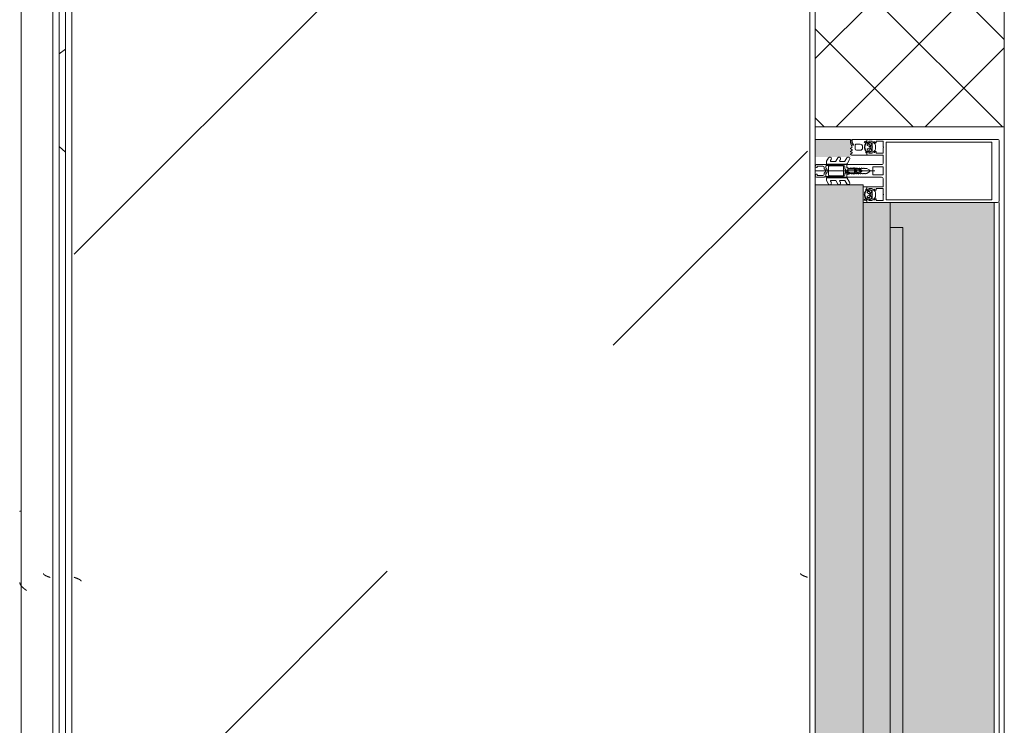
# Model space of a CAD drawing. Header units: millimetres. Extents: x -3267 to 40126, y 29201 to 102288.
# Tile 235 of 256: x 9044 to 9826, y 62604 to 63164. Entities that reach past the tile are written whole.
import ezdxf

# ---------------------------------------------------------------- set-up
doc = ezdxf.new("R2010")
doc.units = ezdxf.units.MM
for name, color, linetype, lineweight in [('A-DETL-GENF-OTLN', 7, 'Continuous', 9), ('A-GLAZ-____-OTLN', 7, 'Continuous', 9), ('A-GLAZ-CWMG-MCUT', 7, 'Continuous', 9), ('A-GLAZ-CWMG-OTLN', 7, 'Continuous', 9), ('A-WALL-____-MCUT', 7, 'Continuous', 9), ('A-WALL-____-OTLN', 7, 'Continuous', 9), ('A-WALL-____-PATT', 7, 'Continuous', 9), ('M-EQPM-____-OTLN', 7, 'Continuous', 9)]:
    doc.layers.add(name, color=color, linetype=linetype, lineweight=lineweight)

# ---------------------------------------------------------------- blocks, each defined once
blk = doc.blocks.new('FP_143-ВКК_02_К1_З_ЭОМ_кабель_')
at = {"layer": 'M-EQPM-____-OTLN', "color": 253, "true_color": 0xaaaaaa}
for p, q in [((1600, 630.11), (0, 630.11)), ((694.69, 631.27), (694.76, 631.21)), ((694.76, 631.21), (694.83, 631.06)), ((694.83, 631.06), (694.9, 630.82)), ((694.9, 630.82), (694.97, 630.5)), ((694.97, 630.5), (695.04, 630.1))]:
    blk.add_line(p, q, dxfattribs=at)
blk = doc.blocks.new('ПР_Крышка пояса - Тип 1-V142-ВКК_02_К1_З_ЭОМ_кабель_')
at = {"layer": 'M-EQPM-____-OTLN', "true_color": 0xaaaaaa}
h = blk.add_hatch(dxfattribs=at)
h.set_pattern_fill('FP_67', color=253, style=0, pattern_type=2)
h.set_pattern_definition([(320.116, (-62360, 7884.42), (-31.8804, -362.8687), [38.035, -418.388]), (264.979, (-62360, 7884.4), (382.1136, 70.1924), [30.356, -333.911]), (10.409, (-62362.66, 7854.18), (350.2335, -292.6756), [32.376, -356.132]), (316.302, (-62258.4, 7884.4), (-84.086, -539.927), [57.037, -627.411]), (6.609, (-62265.4, 7839.4), (494.8554, -472.8508), [48.567, -534.241]), (261.148, (-62258.4, 7884.4), (494.8496, -472.857), [45.536, -500.899]), (291.079, (-62283.8, 7833.83), (-204.5313, -301.9806), [37.963, -417.597]), (235.89, (-62283.8, 7833.83), (368.3755, -123.0973), [30.394, -334.332]), (341.523, (-62300.84, 7808.66), (163.8489, -425.0748), [32.367, -356.032]), (307.614, (-62360, 7884.42), (169.11016, -6.15234), [16.721, -313.638, 16.721, -322.758, -335.679]), (307.614, (-62360, 7884.42), (169.11016, -6.15234), [-669.838, 16.721, -318.958]), (277.531, (-62360, 7884.42), (200.36217, -133.088), [16.696, -176.575, 16.696, -305.591, -127.751]), (277.531, (-62360, 7884.42), (200.36217, -133.088), [-515.558, 16.696, -111.055]), (237.393, (-62360, 7997.24), (-11.4573, -270.066), [16.715, -109.913, 16.715, -378.366, -524.242]), (237.393, (-62360, 7997.24), (-11.4573, -270.066), [-521.709, 16.715, -507.527]), (227.382, (-62360, 8047.83), (50.8514, -295.0393), [16.727, -148.004, 16.727, -618.375]), (227.382, (-62360, 8047.83), (50.8514, -295.0393), [-181.458, -245.829, 16.727, -355.819])])
h.paths.add_polyline_path([(0, 595), (1529.38, 595), (1599.97, 600), (0, 600)])
h.paths.add_polyline_path([(1564.73, 595), (1600, 595), (1600, 597.49)])
at = {"layer": 'M-EQPM-____-OTLN', "color": 253, "true_color": 0xaaaaaa}
blk.add_blockref('FP_143-ВКК_02_К1_З_ЭОМ_кабель_', (0, 0), dxfattribs=at)
blk = doc.blocks.new('Rectangular Mullion - HI_CovCap-20mm_Mull-105mm-V273-ВКК_02_К1_З_ЭОМ_кабель_')
at = {"layer": 'A-DETL-GENF-OTLN', "color": 253, "true_color": 0xaaaaaa}
for p, q in [((-25, 144.5), (-25, 130.68)), ((23.5, 146), (-23.5, 146)), ((25, 130.68), (25, 144.5)), ((-25, 136), (-25, 59.5)), ((-22.9, 135.44), (-22.9, 59.4)), ((22.9, 136), (22.9, 59.4)), ((25, 136), (25, 59.4)), ((-25, 59.5), (-25, 61)), ((-22.24, 46.35), (-21.18, 47.41)), ((-20.47, 47.7), (-17.13, 47.7)), ((-16.42, 47.41), (-15.36, 46.35)), ((-12.6, 53.5), (-12.6, 41.4)), ((-5, 25.5), (-5, 52.5)), ((-3.2, 46.1), (-3.2, 53.5)), ((-2.7, 54), (2.7, 54)), ((0, 47.27), (0, 0)), ((3.2, 53.5), (3.2, 46.1)), ((5, 52.5), (5, 25.5)), ((12.6, 41.4), (12.6, 53.5)), ((15.36, 46.35), (16.42, 47.41)), ((17.13, 47.7), (20.47, 47.7)), ((21.18, 47.41), (22.24, 46.35)), ((-23.5, 40.8), (-25, 40.8)), ((-22.3, 40.8), (-22.9, 40.8)), ((-22.9, 40.2), (-21.62, 40.2)), ((-21.76, 44.51), (-22.58, 43.54)), ((-22.27, 39.59), (-22.55, 39.1)), ((-21.2, 42.9), (-21.2, 41.7)), ((-21.07, 39.62), (-21.08, 39.77)), ((-19.5, 43.4), (-20.7, 43.4)), ((-20.7, 41.2), (-20.42, 41.2)), ((-20.48, 39.51), (-20.66, 39.4)), ((-20.16, 41.35), (-19.24, 42.95)), ((-19.97, 39.2), (-20.02, 39.33)), ((-17.65, 44), (-19.95, 44)), ((-19.33, 39.22), (-19.48, 39.08)), ((-18.77, 39.04), (-18.85, 39.17)), ((-18.36, 42.95), (-17.44, 41.35)), ((-18.16, 39.23), (-18.26, 39.06)), ((-16.9, 43.4), (-18.1, 43.4)), ((-17.56, 39.21), (-17.67, 39.31)), ((-17.18, 41.2), (-16.9, 41.2)), ((-17.02, 39.56), (-17.07, 39.36)), ((-16.46, 39.68), (-16.59, 39.75)), ((-16.4, 41.7), (-16.4, 42.9)), ((-15.02, 43.54), (-15.84, 44.51)), ((-14.64, 40.8), (-15.29, 40.8)), ((2.7, 45.6), (-2.7, 45.6)), ((14.64, 40.8), (15.29, 40.8)), ((15.02, 43.54), (15.84, 44.51)), ((16.4, 41.7), (16.4, 42.9)), ((16.46, 39.68), (16.59, 39.75)), ((16.9, 43.4), (18.1, 43.4)), ((17.18, 41.2), (16.9, 41.2)), ((17.02, 39.56), (17.07, 39.36)), ((18.36, 42.95), (17.44, 41.35)), ((17.56, 39.21), (17.67, 39.31)), ((17.65, 44), (19.95, 44)), ((18.16, 39.23), (18.26, 39.06)), ((18.77, 39.04), (18.85, 39.17)), ((20.16, 41.35), (19.24, 42.95)), ((19.33, 39.22), (19.48, 39.08)), ((19.5, 43.4), (20.7, 43.4)), ((19.97, 39.2), (20.02, 39.33)), ((20.7, 41.2), (20.42, 41.2)), ((20.48, 39.51), (20.66, 39.4)), ((21.07, 39.62), (21.08, 39.77)), ((21.2, 42.9), (21.2, 41.7)), ((22.9, 40.2), (21.62, 40.2)), ((21.76, 44.51), (22.58, 43.54)), ((22.27, 39.59), (22.55, 39.1)), ((22.3, 40.8), (22.9, 40.8)), ((-1.89, 34.49), (-2.1, 32.75)), ((-0.87, 36.5), (-1.7, 35.06)), ((-1.33, 33.68), (-1.33, 33.78)), ((-1.12, 34.47), (-0.43, 35.65)), ((-0.6, 32.5), (-0.6, 32.42)), ((0.84, 33), (-0.1, 33)), ((0.43, 35.65), (1.12, 34.47)), ((0.6, 32.3), (0.93, 32.3)), ((1.02, 31.78), (0.74, 32.06)), ((1.7, 35.06), (0.87, 36.5)), ((1.33, 33.78), (1.33, 33.68)), ((2.1, 32.75), (1.89, 34.49)), ((16.4, 35.6), (16.4, 32.6)), ((17.4, 31.6), (20.2, 31.6)), ((19.2, 37.6), (18.4, 37.6)), ((21.2, 32.6), (21.2, 35.6)), ((-7.75, 23.52), (-10.33, 25.01)), ((-9.07, 27.17), (-5.65, 25.19)), ((-5.4, 9.3), (-5.4, 24.76)), ((-3.5, 25), (-4.5, 25)), ((-3.3, 23.5), (-1.9, 23.5)), ((-2.24, 31), (-2.45, 30.87)), ((-2.45, 30.53), (-2.25, 30.41)), ((-1.7, 23.7), (-1.7, 24.9)), ((-1.4, 24.49), (-1.4, 23.99)), ((-1.25, 31.1), (0.74, 31.1)), ((-1.1, 23.82), (-0.5, 24.17)), ((0.3, 26.2), (-1.09, 26.2)), ((0.43, 25), (0.2, 25)), ((0.34, 25.28), (0.58, 25.52)), ((0.5, 24.17), (1.42, 23.63)), ((1.92, 23.5), (3.3, 23.5)), ((2.45, 30.87), (2.24, 31)), ((2.25, 30.41), (2.45, 30.53)), ((4.5, 25), (3.5, 25)), ((5.4, 24.76), (5.4, 9.3)), ((5.65, 25.19), (9.07, 27.17)), ((10.33, 25.01), (7.75, 23.52)), ((14.04, 28.99), (13.55, 28.15)), ((15.24, 28.15), (14.75, 28.99)), ((16.25, 28.99), (15.76, 28.15)), ((17.44, 28.15), (16.96, 28.99)), ((18.43, 28.95), (17.96, 28.15)), ((23.1, 29.29), (20.89, 30.27)), ((24.8, 29.2), (23.51, 29.2)), ((23.55, 28.9), (24.16, 28.9)), ((24.56, 28), (23.89, 28)), ((24.76, 28.3), (24.76, 28.2)), ((-7.75, 16.23), (-10.41, 17.77)), ((-9.07, 19.88), (-8.25, 19.41)), ((-7.5, 19.84), (-7.5, 23.08)), ((-7.5, 12.55), (-7.5, 15.8)), ((-3.9, 22), (-3.9, 11)), ((-3.4, 22.5), (3.4, 22.5)), ((3.9, 11), (3.9, 22)), ((4.3, 22.5), (4.3, 9.4)), ((7.5, 23.08), (7.5, 19.84)), ((7.5, 15.8), (7.5, 12.55)), ((10.41, 17.77), (7.75, 16.23)), ((8.25, 19.41), (9.07, 19.88)), ((-7.62, 8.87), (-10.41, 10.48)), ((-9.07, 12.6), (-8.25, 12.12)), ((-5.9, 8.8), (-7.37, 8.8)), ((-2.71, 8.4), (-4.02, 8.4)), ((3.4, 10.5), (-3.4, 10.5)), ((-1.7, 9), (-2, 8.69)), ((-1.42, 7.29), (-0.71, 8.01)), ((0.71, 8.01), (1.42, 7.29)), ((2, 8.69), (1.7, 9)), ((3.3, 8.4), (2.71, 8.4)), ((7.37, 8.8), (5.9, 8.8)), ((10.41, 10.48), (7.62, 8.87)), ((8.25, 12.12), (9.07, 12.6)), ((-5, 1), (-5, 6.7)), ((-3.7, 1.7), (-3.7, 6)), ((-2.7, 7), (-2.13, 7)), ((2.13, 7), (2.7, 7)), ((3.7, 6), (3.7, 1.7))]:
    blk.add_line(p, q, dxfattribs=at)
at = {"layer": 'A-DETL-GENF-OTLN', "color": 253, "true_color": 0xaaaaaa, "flags": 128}
for points in [[(22.9, 130.68), (22.9, 140.2), (-22.9, 140.2), (-22.9, 130.68)], [(22.9, 61), (22.9, 57.79), (22.9, 56.3), (11.2, 56.3), (-11.2, 56.3), (-22.9, 56.3), (-22.9, 57.79), (-22.9, 61)], [(25, 61), (25, 57.79), (25, 41), (23.1, 41), (22.3, 41.8), (22.3, 42.4), (23.5, 42.4), (23.5, 45.1), (19.05, 45.1)], [(-19.05, 54), (-23.5, 54), (-23.5, 48.3), (-22.3, 48.3), (-22.3, 47.7), (-22.95, 47.05)], [(-14.65, 47.05), (-15.3, 47.7), (-15.3, 48.3), (-14.1, 48.3), (-14.1, 54), (-18.55, 54)], [(-6.5, 54), (-11.2, 54), (-12.1, 54)], [(12.1, 54), (11.2, 54), (6.5, 54)], [(18.55, 54), (14.1, 54), (14.1, 48.3), (15.3, 48.3), (15.3, 47.7), (14.65, 47.05)], [(22.95, 47.05), (22.3, 47.7), (22.3, 48.3), (23.5, 48.3), (23.5, 54), (19.05, 54)], [(-19.05, 45.1), (-23.5, 45.1), (-23.5, 42.4), (-22.3, 42.4), (-22.3, 41.8), (-23.1, 41), (-25, 41)], [(-22.5, 43.09), (-22, 42.8), (-22, 42.67)], [(-13.1, 40.9), (-14.4, 40.9), (-15.3, 41.8), (-15.3, 42.4), (-14.1, 42.4), (-14.1, 45.1), (-18.55, 45.1)], [(-16.05, 40.2), (-14.75, 40.1), (-16.02, 40.1), (-16.02, 39.94)], [(-15.6, 42.67), (-15.6, 42.8), (-15.1, 43.09)], [(-12.6, 38), (-12.6, 40.8), (-13.95, 40.8)], [(-0.87, 42.8), (-2, 40.84), (-2, 39.84), (-2.5, 39.55), (-2, 39.26), (-2, 38.04), (-2.5, 37.75), (-2, 37.46), (-2, 36.24), (-2.5, 35.95), (-2, 35.66), (-2, 34.44), (-2.5, 34.15), (-2, 33.86), (-2, 32.64), (-2.5, 32.35), (-2, 32.06), (-2, 30.84), (-2.5, 30.55), (-2, 30.26), (-2, 29.04), (-2.5, 28.75), (-2, 28.46), (-2, 27.24), (-2.5, 26.95), (-2.5, 26)], [(2.5, 26), (2, 26.29), (2, 27.51), (2.5, 27.8), (2, 28.09), (2, 29.31), (2.5, 29.6), (2, 29.89), (2, 31.11), (2.5, 31.4), (2, 31.69), (2, 32.91), (2.5, 33.2), (2, 33.49), (2, 34.71), (2.5, 35), (2, 35.29), (2, 36.51), (2.5, 36.8), (2, 37.09), (2, 38.31), (2.5, 38.6), (2, 38.89), (2, 40.84), (0.87, 42.8)], [(13.03, 28.15), (12.6, 28.9), (12.6, 40.8), (13.95, 40.8)], [(18.55, 45.1), (14.1, 45.1), (14.1, 42.4), (15.3, 42.4), (15.3, 41.8), (14.4, 40.9), (13.1, 40.9)], [(16.05, 40.2), (14.75, 40.1), (16.02, 40.1), (16.02, 39.94)], [(15.6, 42.67), (15.6, 42.8), (15.1, 43.09)], [(22.5, 43.09), (22, 42.8), (22, 42.67)], [(23.5, 40.8), (25, 40.8), (25, 29.4)], [(-0.35, 31.99), (0.1, 31.73), (-1.23, 31.6)], [(0.4, 31.8), (0.4, 31.9), (0.4, 32.1)], [(-3.41, 25), (-5, 25), (-5, 9.1)], [(-1.55, 25.25), (-1.17, 25.64), (-0.2, 25.7), (-0.42, 25.6), (-1.25, 24.85)], [(-0.1, 25.3), (-0.1, 25.4), (0, 25.42)], [(5, 1), (5, 25), (3.41, 25)], [(-4.51, 8.95), (-4.3, 11), (-4.3, 22.5)], [(-2.65, 1), (-2.65, 1.4), (-3.4, 1.4)], [(3.4, 1.4), (2.65, 1.4), (2.65, 1)]]:
    blk.add_lwpolyline(points, dxfattribs=at)
blk.add_lwpolyline([(0, 37), (0, 35.9)], close=True, dxfattribs=at)
at = {"layer": 'A-DETL-GENF-OTLN', "color": 253, "true_color": 0xaaaaaa}
for centre, radius, start, end in [((-23.5, 144.5), 1.5, 90, 180), ((23.5, 144.5), 1.5, 360, 90), ((-22.59, 46.7), 0.5, 135, 315), ((-20.47, 46.7), 1, 90, 135), ((-18.8, 53.94), 0.256, 12.68038, 167.31962), ((-17.13, 46.7), 1, 45, 90), ((-15.01, 46.7), 0.5, 225, 45), ((-12.1, 53.5), 0.5, 90, 180), ((-6.5, 52.5), 1.5, 360, 90), ((-2.7, 53.5), 0.5, 90, 180), ((2.7, 53.5), 0.5, 0, 90), ((6.5, 52.5), 1.5, 90, 180), ((12.1, 53.5), 0.5, 0, 90), ((15.01, 46.7), 0.5, 135, 315), ((17.13, 46.7), 1, 90, 135), ((18.8, 53.94), 0.256, 12.68038, 167.31962), ((20.47, 46.7), 1, 45, 90), ((22.59, 46.7), 0.5, 225, 45), ((-22.9, 39.55), 0.65, 90, 270), ((-23.2, 40.8), 0.3, 180, 0), ((-22.9, 39.3), 0.4, 269.99999, 330.00626), ((-22.35, 43.35), 0.3, 140.01031, 239.99507), ((-22.3, 41.1), 0.3, 270.90521, 359.98148), ((-21.41, 39.09), 1, 90.82716, 149.99773), ((-18.96, 41.89), 3.14, 165.49788, 194.50212), ((-21.15, 44), 0.8, 22.61561, 140.00332), ((-21.62, 39.7), 0.5, 54.92212, 90), ((-21.42, 39.75), 0.339, 3.00251, 90.82171), ((-18.8, 43.71), 4.4, 234.92212, 305.84121), ((-20.7, 42.9), 0.5, 89.98992, 180.01008), ((-20.7, 41.7), 0.5, 179.98974, 270.01026), ((-20.8, 39.64), 0.272, 183.0147, 299.98901), ((-20.32, 39.23), 0.316, 18.00331, 119.99297), ((-20.42, 41.5), 0.3, 269.98791, 330.00644), ((-19.95, 44.5), 0.5, 202.62239, 269.99966), ((-19.69, 39.29), 0.3, 197.9991, 314.99946), ((-19.5, 43.1), 0.3, 329.99756, 90.00642), ((-19.11, 38.99), 0.316, 32.98956, 135.00901), ((-18.8, 45.04), 0.256, 12.68038, 167.31962), ((-18.1, 43.1), 0.3, 89.99872, 209.99731), ((-17.88, 39.07), 0.316, 48.00262, 149.99741), ((-17.65, 44.5), 0.5, 269.99881, 337.37914), ((-17.36, 39.43), 0.3, 227.99716, 345.00452), ((-17.18, 41.5), 0.3, 209.995, 270.01065), ((-16.45, 44), 0.8, 40.00306, 157.37723), ((-16.73, 39.48), 0.3, 63.00317, 164.99853), ((-16.9, 42.9), 0.5, 0.00918, 89.99082), ((-16.9, 41.7), 0.5, 270.00904, 359.99096), ((-16.32, 39.94), 0.3, 243.00899, 359.98883), ((-16.05, 39.9), 0.3, 90, 125.84121), ((-18.64, 41.89), 3.14, 346.80247, 14.483), ((-15.29, 41.1), 0.3, 166.80247, 270), ((-15.25, 43.35), 0.3, 299.99829, 40.01132), ((-14.83, 40.53), 0.33, 270.00002, 54.90994), ((-14.75, 40.6), 0.5, 269.99115, 352.82633), ((-13.95, 40.5), 0.3, 90.00299, 172.8115), ((-13.1, 41.4), 0.5, 270, 0), ((-2.7, 46.1), 0.5, 180, 270), ((0, 42.3), 1, 30, 150), ((2.7, 46.1), 0.5, 270, 0), ((13.1, 41.4), 0.5, 180, 270), ((13.95, 40.5), 0.3, 7.1885, 89.99701), ((14.75, 40.6), 0.5, 187.17367, 270.00885), ((14.83, 40.53), 0.33, 125.09006, 269.99998), ((15.25, 43.35), 0.3, 139.98868, 240.00171), ((15.29, 41.1), 0.3, 270, 13.19753), ((18.64, 41.89), 3.14, 165.517, 193.19753), ((16.45, 44), 0.8, 22.62277, 139.99694), ((16.32, 39.94), 0.3, 180.01117, 296.99101), ((16.05, 39.9), 0.3, 54.15879, 90), ((18.8, 43.71), 4.4, 234.15879, 305.07788), ((16.9, 42.9), 0.5, 90.00918, 179.99082), ((16.9, 41.7), 0.5, 180.00904, 269.99096), ((16.73, 39.48), 0.3, 15.00147, 116.99683), ((17.36, 39.43), 0.3, 194.99548, 312.00284), ((17.18, 41.5), 0.3, 269.98935, 330.005), ((17.65, 44.5), 0.5, 202.62086, 270.00119), ((17.88, 39.07), 0.316, 30.00259, 131.99738), ((18.1, 43.1), 0.3, 330.00269, 90.00128), ((18.8, 45.04), 0.256, 12.68038, 167.31962), ((19.11, 38.99), 0.316, 44.99099, 147.01044), ((19.5, 43.1), 0.3, 89.99358, 210.00244), ((19.69, 39.29), 0.3, 225.00054, 342.0009), ((19.95, 44.5), 0.5, 270.00034, 337.37761), ((20.32, 39.23), 0.316, 60.00703, 161.99669), ((20.42, 41.5), 0.3, 209.99356, 270.01209), ((21.15, 44), 0.8, 39.99668, 157.38439), ((20.8, 39.64), 0.272, 240.01099, 356.9853), ((20.7, 42.9), 0.5, 359.98992, 90.01008), ((20.7, 41.7), 0.5, 269.98974, 0.01026), ((21.42, 39.75), 0.339, 89.17829, 176.99749), ((21.62, 39.7), 0.5, 90, 125.07788), ((21.41, 39.09), 1, 30.00227, 89.17284), ((18.96, 41.89), 3.14, 345.49788, 14.50212), ((22.3, 41.1), 0.3, 180.01852, 269.09479), ((22.35, 43.35), 0.3, 300.00493, 39.98969), ((22.9, 39.3), 0.4, 209.99374, 270.00001), ((23.2, 40.8), 0.3, 180, 0), ((22.9, 39.55), 0.65, 270, 90), ((-18.52, 39.21), 0.3, 213.00146, 329.99975), ((17.75, 30.31), 20, 173, 178.04971), ((-0.4, 34.31), 1.5, 150, 173), ((46.55, 30.33), 48, 176, 178.23414), ((-1.23, 31.8), 0.2, 178.23414, 270), ((0.27, 33.67), 1.6, 150, 176), ((0, 36), 1, 90.02865, 150), ((-0.1, 32.5), 0.5, 90, 180), ((-0.1, 32.42), 0.5, 180, 240), ((0, 35.4), 0.5, 90.0573, 150), ((0, 36), 1, 30, 89.97135), ((0, 35.4), 0.5, 30, 89.9427), ((0.2, 31.9), 0.2, 240, 0), ((0.2, 31.8), 0.2, 270, 0), ((0.6, 32.1), 0.2, 90, 180), ((0.6, 31.92), 0.2, 45, 180), ((0.74, 31.5), 0.4, 270, 45), ((0.84, 33.5), 0.5, 270, 3.83017), ((0.93, 31.8), 0.5, 1.77701, 90), ((-0.27, 33.67), 1.6, 4, 30), ((-46.55, 30.33), 48, 354.4962, 1.77701), ((-46.55, 30.33), 48, 3.83017, 4), ((0.4, 34.31), 1.5, 7, 30), ((-17.75, 30.31), 20, 1.95029, 7), ((18.4, 35.6), 2, 90.00207, 179.99793), ((17.4, 32.6), 1, 180.00127, 269.99873), ((18.52, 39.21), 0.3, 210.00025, 326.99854), ((19.2, 35.6), 2, 359.99744, 90.00256), ((20.2, 32.6), 1, 269.99283, 0.00717), ((-9.68, 26.13), 1.3, 154.41173, 240), ((-9.72, 26.04), 1.3, 60, 150), ((-8, 23.08), 0.5, 360, 60), ((-5.9, 24.76), 0.5, 360, 60), ((-4.5, 25.5), 0.5, 180, 270), ((-3.3, 22.5), 1, 90, 180), ((-3.5, 26), 1, 270, 0), ((-3.41, 26.5), 1.5, 270, 10.22002), ((-2.35, 30.7), 0.2, 120, 240), ((17.75, 30.31), 20, 179.72362, 190.22002), ((-1.9, 23.7), 0.2, 270, 0), ((-1.2, 24.9), 0.5, 135, 180), ((-1.25, 30.9), 0.2, 90, 179.3132), ((46.55, 30.33), 48, 179.3132, 184.71248), ((-0.9, 24.49), 0.5, 135, 180), ((-1.2, 23.99), 0.2, 180, 300), ((-1.09, 26.4), 0.2, 184.71248, 270), ((-1.02, 25.5), 0.2, 90, 135), ((-0.42, 25.4), 0.2, 90, 135), ((0, 23.3), 1, 60, 120), ((-0.3, 25.4), 0.2, 360, 90), ((-0.2, 25.5), 0.2, 360, 90), ((0.2, 25.3), 0.3, 180, 270), ((0.2, 25.42), 0.2, 180, 315), ((0.3, 25.8), 0.4, 315, 90), ((0.43, 25.8), 0.8, 270, 354.4962), ((1.92, 24.5), 1, 240, 270), ((3.41, 26.5), 1.5, 169.77998, 270), ((-17.75, 30.31), 20, 349.77998, 0.27638), ((2.35, 30.7), 0.2, 300, 60), ((3.5, 26), 1, 180, 270), ((3.3, 22.5), 1, 360, 90), ((4.5, 25.5), 0.5, 270, 360), ((5.9, 24.76), 0.5, 120, 180), ((8, 23.08), 0.5, 120, 180), ((9.72, 26.04), 1.3, 30, 120), ((9.68, 26.13), 1.3, 300, 25.58827), ((13.29, 28.3), 0.3, 209.9964, 330.0036), ((14.4, 28.79), 0.41, 30.00523, 149.99477), ((15.5, 28.3), 0.3, 209.9964, 330.0036), ((16.6, 28.79), 0.41, 29.9985, 150.0015), ((17.7, 28.3), 0.3, 209.9964, 330.0036), ((18.86, 28.68), 0.51, 63.33857, 148.19306), ((23.89, 38.7), 10.7, 243.33981, 269.99936), ((20.75, 29.95), 0.35, 66.00158, 241.92521), ((23.55, 35.2), 6.3, 241.92787, 269.99964), ((23.51, 30.2), 1, 246.00621, 269.99547), ((24.16, 28.3), 0.6, 359.98764, 90.01018), ((24.56, 28.2), 0.2, 269.97732, 0.03798), ((24.8, 29.4), 0.2, 270.00393, 359.99169), ((-9.81, 18.81), 1.2, 150, 240), ((-9.72, 18.76), 1.3, 60, 150), ((-8, 19.84), 0.5, 240, 0), ((-8, 15.8), 0.5, 360, 60), ((-3.4, 22), 0.5, 90, 180), ((3.4, 22), 0.5, 360, 90), ((8, 19.84), 0.5, 180, 300), ((8, 15.8), 0.5, 120, 180), ((9.72, 18.76), 1.3, 30, 120), ((9.81, 18.81), 1.2, 300, 30), ((-9.81, 11.52), 1.2, 150, 240), ((-9.72, 11.47), 1.3, 60, 150), ((-8, 12.55), 0.5, 240, 0), ((-7.37, 9.3), 0.5, 240, 270), ((-5.9, 9.3), 0.5, 270, 0), ((-4, 9.1), 1, 180, 216.8699), ((-5.6, 7.9), 1, 323.1301, 36.8699), ((-4.02, 8.9), 0.5, 174, 270), ((-3.4, 11), 0.5, 180, 270), ((-2.71, 9.4), 1, 270, 315), ((0, 7.3), 2.4, 45, 135), ((0, 7.3), 1, 45, 135), ((2.71, 9.4), 1, 225, 270), ((3.3, 9.4), 1, 270, 0), ((3.4, 11), 0.5, 270, 0), ((5.9, 9.3), 0.5, 180, 270), ((7.37, 9.3), 0.5, 270, 300), ((8, 12.55), 0.5, 180, 300), ((9.72, 11.47), 1.3, 30, 120), ((9.81, 11.52), 1.2, 300, 30), ((-4, 6.7), 1, 143.1301, 180), ((-4, 1), 1, 180, 270), ((-2.7, 6), 1, 90, 180), ((-3.4, 1.7), 0.3, 180, 270), ((-3.65, 1), 1, 270, 0), ((-2.13, 8), 1, 270, 315), ((2.13, 8), 1, 225, 270), ((3.65, 1), 1, 180, 270), ((2.7, 6), 1, 360, 90), ((3.4, 1.7), 0.3, 270, 0), ((4, 1), 1, 270, 0)]:
    blk.add_arc(centre, radius, start, end, dxfattribs=at)
blk = doc.blocks.new('Rectangular Mullion - FWS-50-HI_Mull_CovCap-20mm_Mull-105mm_zoloto-5843152-ВКК_02_К1_З_ЭОМ_кабель_')
at = {"layer": 'A-GLAZ-CWMG-OTLN', "true_color": 0xf8f3e1}
blk.add_hatch(color=7, dxfattribs=at).paths.add_polyline_path([(4340, 99522), (4340, 99550), (4326, 99550), (4326, 99522)])
at = {"layer": 'A-GLAZ-CWMG-OTLN', "color": 253, "true_color": 0xaaaaaa}
blk.add_line((4340, 99550), (4340, 99522), dxfattribs=at)
blk = doc.blocks.new('АРФ_ блок_Окно - FWS SI insert unit_zoloto ПР-9497958-ВКК_02_К1_З_ЭОМ_кабель_')
at = {"layer": 'A-GLAZ-____-OTLN', "true_color": 0xf8f3e1}
for points in [[(-455, 69.5), (-455, 59.5), (455, 59.5), (455, 69.5), (-358.05, 69.5)], [(-358.05, 59.5), (-475, 59.5), (-475, 38), (475, 38), (475, 59.5), (-207.77, 59.5)], [(-489, 38), (-489, 0), (489, 0), (489, 38), (-358.05, 38)]]:
    blk.add_hatch(color=7, dxfattribs=at).paths.add_polyline_path(points)
at = {"layer": 'A-GLAZ-____-OTLN', "color": 253, "true_color": 0xaaaaaa}
for p, q in [((-455, 69.5), (455, 69.5)), ((-455, 59.5), (-455, 69.5)), ((-475, 38), (-475, 59.5)), ((-475, 59.5), (475, 59.5)), ((-489, 0), (-489, 38)), ((-489, 38), (489, 38))]:
    blk.add_line(p, q, dxfattribs=at)
blk = doc.blocks.new('Rectangular Mullion - FWS-50-HI_Mull_CovCap-20mm_Mull-105mm_zoloto-2885899-ВКК_02_К1_З_ЭОМ_кабель_')
at = {"layer": 'A-GLAZ-CWMG-OTLN', "true_color": 0xf8f3e1}
blk.add_hatch(color=7, dxfattribs=at).paths.add_polyline_path([(26908, 74420), (26990.5, 74420), (26990.5, 74440), (26980.5, 74440), (26980.5, 75301.75), (26966.5, 75302.3), (26966.5, 75306.01), (26909.5, 75307.08), (26909.5, 75329.58), (26966.5, 75329.99), (26966.5, 75334.25), (26980.5, 75334.25), (26980.5, 75350), (26990.5, 75350), (26990.5, 75370), (26908, 75370), (26908, 74445)])
at = {"layer": 'A-GLAZ-CWMG-MCUT', "color": 253, "true_color": 0xaaaaaa}
for p, q in [((26904, 75370), (26904, 74420)), ((26908, 74420), (26908, 75370))]:
    blk.add_line(p, q, dxfattribs=at)
blk = doc.blocks.new('FP_572-ВКК_02_К1_З_ЭОМ_кабель_')
at = {"layer": 'M-EQPM-____-OTLN', "color": 7, "true_color": 0xffffff}
for p, q in [((1441.71, 586.03), (1441.66, 585.91)), ((1441.76, 586.16), (1441.71, 586.03)), ((1441.81, 586.29), (1441.76, 586.16)), ((1441.85, 586.41), (1441.81, 586.29)), ((1441.9, 586.54), (1441.85, 586.41)), ((1441.95, 586.67), (1441.9, 586.54)), ((1442, 586.8), (1441.95, 586.67)), ((1442.05, 586.93), (1442, 586.8)), ((1442.1, 587.07), (1442.05, 586.93)), ((1442.15, 587.2), (1442.1, 587.07)), ((1442.19, 587.33), (1442.15, 587.2)), ((1442.24, 587.46), (1442.19, 587.33)), ((1442.29, 587.6), (1442.24, 587.46)), ((1442.34, 587.73), (1442.29, 587.6)), ((1442.39, 587.87), (1442.34, 587.73)), ((1442.44, 588), (1442.39, 587.87)), ((1439.39, 582.49), (1439.34, 582.49)), ((1439.44, 582.5), (1439.39, 582.49)), ((1439.48, 582.51), (1439.44, 582.5)), ((1439.53, 582.52), (1439.48, 582.51)), ((1439.58, 582.54), (1439.53, 582.52)), ((1439.62, 582.56), (1439.58, 582.54)), ((1439.67, 582.58), (1439.62, 582.56)), ((1439.72, 582.61), (1439.67, 582.58)), ((1439.77, 582.64), (1439.72, 582.61)), ((1439.81, 582.67), (1439.77, 582.64)), ((1439.86, 582.7), (1439.81, 582.67)), ((1439.91, 582.74), (1439.86, 582.7)), ((1439.95, 582.78), (1439.91, 582.74)), ((1440, 582.82), (1439.95, 582.78)), ((1440.06, 582.88), (1440.01, 582.83)), ((1440.1, 582.93), (1440.06, 582.88)), ((1440.15, 582.98), (1440.1, 582.93)), ((1440.2, 583.04), (1440.15, 582.98)), ((1440.25, 583.1), (1440.2, 583.04)), ((1440.3, 583.17), (1440.25, 583.1)), ((1440.35, 583.23), (1440.3, 583.17)), ((1440.4, 583.3), (1440.35, 583.23)), ((1440.44, 583.37), (1440.4, 583.3)), ((1440.49, 583.45), (1440.44, 583.37)), ((1440.54, 583.52), (1440.49, 583.45)), ((1440.59, 583.6), (1440.54, 583.52)), ((1440.64, 583.68), (1440.59, 583.6)), ((1440.69, 583.77), (1440.64, 583.68)), ((1440.74, 583.86), (1440.69, 583.77)), ((1440.78, 583.95), (1440.74, 583.86)), ((1440.83, 584.04), (1440.78, 583.95)), ((1440.88, 584.13), (1440.83, 584.04)), ((1440.93, 584.23), (1440.88, 584.13)), ((1440.98, 584.33), (1440.93, 584.23)), ((1441.03, 584.43), (1440.98, 584.33)), ((1441.08, 584.53), (1441.03, 584.43)), ((1441.12, 584.64), (1441.08, 584.53)), ((1441.17, 584.74), (1441.12, 584.64)), ((1441.22, 584.85), (1441.17, 584.74)), ((1441.27, 584.96), (1441.22, 584.85)), ((1441.32, 585.08), (1441.27, 584.96)), ((1441.37, 585.19), (1441.32, 585.08)), ((1441.42, 585.31), (1441.37, 585.19)), ((1441.46, 585.42), (1441.42, 585.31)), ((1441.51, 585.54), (1441.46, 585.42)), ((1441.56, 585.66), (1441.51, 585.54)), ((1441.61, 585.79), (1441.56, 585.66)), ((1441.66, 585.91), (1441.61, 585.79))]:
    blk.add_line(p, q, dxfattribs=at)
blk = doc.blocks.new('FP_573-ВКК_02_К1_З_ЭОМ_кабель_')
at = {"layer": 'M-EQPM-____-OTLN', "color": 7, "true_color": 0xffffff}
for p, q in [((1443.07, 7.86), (1443.02, 7.73)), ((1443.12, 7.99), (1443.07, 7.86)), ((1443.17, 8.11), (1443.12, 7.99)), ((1443.22, 8.24), (1443.17, 8.11)), ((1443.27, 8.37), (1443.22, 8.24)), ((1443.32, 8.49), (1443.27, 8.37)), ((1443.37, 8.61), (1443.32, 8.49)), ((1443.42, 8.74), (1443.37, 8.61)), ((1443.47, 8.86), (1443.42, 8.74)), ((1443.52, 8.97), (1443.47, 8.86)), ((1443.56, 9.09), (1443.52, 8.97)), ((1443.61, 9.21), (1443.56, 9.09)), ((1443.66, 9.32), (1443.61, 9.21)), ((1443.71, 9.43), (1443.66, 9.32)), ((1443.76, 9.54), (1443.71, 9.43)), ((1443.81, 9.65), (1443.76, 9.54)), ((1443.86, 9.75), (1443.81, 9.65)), ((1443.91, 9.86), (1443.86, 9.75)), ((1443.96, 9.96), (1443.91, 9.86)), ((1444.01, 10.06), (1443.96, 9.96)), ((1444.06, 10.16), (1444.01, 10.06)), ((1444.1, 10.25), (1444.06, 10.16)), ((1444.15, 10.34), (1444.1, 10.25)), ((1444.2, 10.43), (1444.15, 10.34)), ((1444.25, 10.52), (1444.2, 10.43)), ((1444.3, 10.6), (1444.25, 10.52)), ((1444.35, 10.69), (1444.3, 10.6)), ((1444.4, 10.76), (1444.35, 10.69)), ((1444.45, 10.84), (1444.4, 10.76)), ((1444.5, 10.91), (1444.45, 10.84)), ((1444.55, 10.99), (1444.5, 10.91)), ((1444.6, 11.05), (1444.55, 10.99)), ((1444.64, 11.12), (1444.6, 11.05)), ((1444.69, 11.18), (1444.64, 11.12)), ((1444.74, 11.24), (1444.69, 11.18)), ((1444.79, 11.3), (1444.74, 11.24)), ((1444.84, 11.35), (1444.79, 11.3)), ((1444.89, 11.4), (1444.84, 11.35)), ((1444.94, 11.45), (1444.89, 11.4)), ((1444.99, 11.49), (1444.94, 11.45)), ((1445.04, 11.53), (1444.99, 11.49)), ((1445.09, 11.57), (1445.04, 11.53)), ((1445.14, 11.61), (1445.09, 11.57)), ((1445.18, 11.64), (1445.14, 11.61)), ((1445.23, 11.66), (1445.18, 11.64)), ((1445.28, 11.69), (1445.23, 11.66)), ((1445.33, 11.71), (1445.28, 11.69)), ((1445.38, 11.73), (1445.33, 11.71)), ((1445.43, 11.74), (1445.38, 11.73)), ((1445.48, 11.76), (1445.43, 11.74)), ((1445.53, 11.76), (1445.48, 11.76)), ((1445.58, 11.77), (1445.53, 11.76)), ((1442.53, 6.39), (1442.48, 6.26)), ((1442.58, 6.53), (1442.53, 6.39)), ((1442.63, 6.66), (1442.58, 6.53)), ((1442.68, 6.8), (1442.63, 6.66)), ((1442.73, 6.93), (1442.68, 6.8)), ((1442.78, 7.07), (1442.73, 6.93)), ((1442.83, 7.2), (1442.78, 7.07)), ((1442.88, 7.33), (1442.83, 7.2)), ((1442.93, 7.46), (1442.88, 7.33)), ((1442.98, 7.6), (1442.93, 7.46)), ((1443.02, 7.73), (1442.98, 7.6))]:
    blk.add_line(p, q, dxfattribs=at)
blk = doc.blocks.new('ПР_Низ пояс - Тип 1-V571-ВКК_02_К1_З_ЭОМ_кабель_')
at = {"layer": 'M-EQPM-____-OTLN', "true_color": 0xffffff}
h = blk.add_hatch(dxfattribs=at)
h.set_pattern_fill('FP_226', style=0, pattern_type=2)
h.set_pattern_definition([(135, (-61060, 6950), (-1000, 1e-13), [50, -1364.214]), (135, (-60560, 6950), (-1000, 1e-13), [50, -1364.214]), (135, (-60560, 7450), (-1000, 1e-13), [50, -1364.214]), (135, (-61274.64, 7664.64), (-1000, 1e-13), [403.55, -1010.664]), (135, (-60774.64, 7664.64), (-1000, 1e-13), [403.55, -1010.664]), (135, (-61274.64, 7164.64), (-1000, 1e-13), [403.55, -1010.664]), (135, (-60774.64, 7164.64), (-1000, 1e-13), [453.55, -960.664])])
h.paths.add_polyline_path([(800, 6.26), (2400, 6.26), (2400, 588), (800, 588), (800, 19.98)])
at = {"layer": 'M-EQPM-____-OTLN', "color": 253, "true_color": 0xaaaaaa}
for p, q in [((800, 595), (2400, 595)), ((800, 590), (2400, 590)), ((800, 4.26), (2400, 4.26)), ((800, 0), (2400, 0))]:
    blk.add_line(p, q, dxfattribs=at)
for name in ['FP_572-ВКК_02_К1_З_ЭОМ_кабель_', 'FP_573-ВКК_02_К1_З_ЭОМ_кабель_']:
    blk.add_blockref(name, (0, 0), dxfattribs=at)
blk = doc.blocks.new('FP_575-ВКК_02_К1_З_ЭОМ_кабель_')
at = {"layer": 'M-EQPM-____-OTLN', "color": 7, "true_color": 0xffffff}
for p, q in [((643.25, 609.48), (643.2, 609.36)), ((643.3, 609.6), (643.25, 609.48)), ((643.35, 609.72), (643.3, 609.6)), ((643.4, 609.83), (643.35, 609.72)), ((643.45, 609.95), (643.4, 609.83)), ((643.5, 610.06), (643.45, 609.95)), ((643.55, 610.18), (643.5, 610.06)), ((643.6, 610.28), (643.55, 610.18)), ((643.65, 610.39), (643.6, 610.28)), ((643.69, 610.5), (643.65, 610.39)), ((643.74, 610.6), (643.69, 610.5)), ((643.79, 610.7), (643.74, 610.6)), ((643.84, 610.8), (643.79, 610.7)), ((643.89, 610.9), (643.84, 610.8)), ((643.94, 610.99), (643.89, 610.9)), ((643.99, 611.09), (643.94, 610.99)), ((644.04, 611.18), (643.99, 611.09)), ((644.09, 611.26), (644.04, 611.18)), ((644.14, 611.35), (644.09, 611.26)), ((644.19, 611.43), (644.14, 611.35)), ((644.23, 611.51), (644.19, 611.43)), ((644.28, 611.58), (644.23, 611.51)), ((644.33, 611.66), (644.28, 611.58)), ((644.38, 611.73), (644.33, 611.66)), ((644.43, 611.8), (644.38, 611.73)), ((644.48, 611.86), (644.43, 611.8)), ((644.53, 611.93), (644.48, 611.86)), ((644.58, 611.98), (644.53, 611.93)), ((644.63, 612.04), (644.58, 611.98)), ((644.68, 612.09), (644.63, 612.04)), ((644.73, 612.14), (644.68, 612.09)), ((644.77, 612.19), (644.73, 612.14)), ((644.82, 612.24), (644.77, 612.19)), ((644.87, 612.28), (644.82, 612.24)), ((644.92, 612.31), (644.87, 612.28)), ((644.97, 612.35), (644.92, 612.31)), ((645.02, 612.38), (644.97, 612.35)), ((645.07, 612.41), (645.02, 612.38)), ((645.12, 612.43), (645.07, 612.41)), ((645.17, 612.45), (645.12, 612.43)), ((645.22, 612.47), (645.17, 612.45)), ((645.27, 612.49), (645.22, 612.47)), ((645.31, 612.5), (645.27, 612.49)), ((645.36, 612.51), (645.31, 612.5)), ((645.41, 612.51), (645.36, 612.51)), ((642.37, 607.14), (642.32, 607)), ((642.42, 607.27), (642.37, 607.14)), ((642.47, 607.41), (642.42, 607.27)), ((642.52, 607.54), (642.47, 607.41)), ((642.57, 607.67), (642.52, 607.54)), ((642.61, 607.81), (642.57, 607.67)), ((642.66, 607.94), (642.61, 607.81)), ((642.71, 608.08), (642.66, 607.94)), ((642.76, 608.21), (642.71, 608.08)), ((642.81, 608.34), (642.76, 608.21)), ((642.86, 608.47), (642.81, 608.34)), ((642.91, 608.6), (642.86, 608.47)), ((642.96, 608.73), (642.91, 608.6)), ((643.01, 608.86), (642.96, 608.73)), ((643.06, 608.98), (643.01, 608.86)), ((643.11, 609.11), (643.06, 608.98)), ((643.15, 609.23), (643.11, 609.11)), ((643.2, 609.36), (643.15, 609.23))]:
    blk.add_line(p, q, dxfattribs=at)
blk = doc.blocks.new('FP_576-ВКК_02_К1_З_ЭОМ_кабель_')
at = {"layer": 'M-EQPM-____-OTLN', "color": 7, "true_color": 0xffffff}
for p, q in [((632.17, 626.13), (632.07, 626)), ((632.27, 626.25), (632.17, 626.13)), ((632.37, 626.38), (632.27, 626.25)), ((632.46, 626.5), (632.37, 626.38)), ((632.56, 626.63), (632.46, 626.5)), ((632.66, 626.75), (632.56, 626.63)), ((632.75, 626.88), (632.66, 626.75)), ((632.85, 627), (632.75, 626.88)), ((632.95, 627.13), (632.85, 627)), ((633.05, 627.25), (632.95, 627.13)), ((633.14, 627.37), (633.05, 627.25)), ((633.24, 627.49), (633.14, 627.37)), ((633.34, 627.61), (633.24, 627.49)), ((633.44, 627.73), (633.34, 627.61)), ((633.53, 627.85), (633.44, 627.73)), ((633.63, 627.96), (633.53, 627.85)), ((633.73, 628.08), (633.63, 627.96)), ((633.83, 628.19), (633.73, 628.08)), ((633.92, 628.31), (633.83, 628.19)), ((634.02, 628.42), (633.92, 628.31)), ((634.12, 628.53), (634.02, 628.42)), ((634.22, 628.64), (634.12, 628.53)), ((634.31, 628.75), (634.22, 628.64)), ((634.41, 628.85), (634.31, 628.75)), ((634.51, 628.95), (634.41, 628.85)), ((634.6, 629.06), (634.51, 628.95)), ((634.7, 629.16), (634.6, 629.06)), ((634.8, 629.26), (634.7, 629.16)), ((634.9, 629.35), (634.8, 629.26)), ((634.99, 629.45), (634.9, 629.35)), ((635.09, 629.54), (634.99, 629.45)), ((635.19, 629.63), (635.09, 629.54)), ((635.29, 629.72), (635.19, 629.63)), ((635.38, 629.81), (635.29, 629.72)), ((635.48, 629.89), (635.38, 629.81)), ((635.58, 629.97), (635.48, 629.89)), ((635.68, 630.05), (635.58, 629.97)), ((635.77, 630.13), (635.68, 630.05)), ((635.87, 630.2), (635.77, 630.13)), ((635.97, 630.27), (635.87, 630.2)), ((636.06, 630.34), (635.97, 630.27)), ((636.16, 630.41), (636.06, 630.34)), ((636.26, 630.47), (636.16, 630.41)), ((636.36, 630.54), (636.26, 630.47)), ((636.45, 630.59), (636.36, 630.54)), ((636.55, 630.65), (636.45, 630.59)), ((636.65, 630.7), (636.55, 630.65)), ((636.75, 630.75), (636.65, 630.7)), ((636.84, 630.8), (636.75, 630.75)), ((636.94, 630.85), (636.84, 630.8)), ((637.04, 630.89), (636.94, 630.85)), ((637.14, 630.93), (637.04, 630.89)), ((637.23, 630.96), (637.14, 630.93)), ((637.33, 631), (637.23, 630.96)), ((637.43, 631.03), (637.33, 631)), ((637.53, 631.06), (637.43, 631.03)), ((637.62, 631.08), (637.53, 631.06)), ((637.72, 631.1), (637.62, 631.08)), ((637.82, 631.12), (637.72, 631.1)), ((637.91, 631.14), (637.82, 631.12)), ((638.01, 631.15), (637.91, 631.14)), ((638.11, 631.16), (638.01, 631.15)), ((638.21, 631.16), (638.11, 631.16))]:
    blk.add_line(p, q, dxfattribs=at)
blk = doc.blocks.new('ПР_Перед пояса - Тип 1-V574-ВКК_02_К1_З_ЭОМ_кабель_')
at = {"layer": 'M-EQPM-____-OTLN', "color": 253, "true_color": 0xaaaaaa}
for p, q in [((0, 630), (1600, 630)), ((0, 605), (1600, 605)), ((0, 600), (1600, 600))]:
    blk.add_line(p, q, dxfattribs=at)
for name in ['FP_576-ВКК_02_К1_З_ЭОМ_кабель_', 'FP_575-ВКК_02_К1_З_ЭОМ_кабель_']:
    blk.add_blockref(name, (0, 0), dxfattribs=at)
blk = doc.blocks.new('Наметкина 10_РД_АРФ_К1_R21_rvt-1-ВКК_02_К1_З_ЭОМ_кабель_')
at = {"layer": 'A-WALL-____-PATT', "true_color": 0xaaaaaa}
h = blk.add_hatch(dxfattribs=at)
h.set_pattern_fill('FP_35', color=253, style=0, pattern_type=2)
h.set_pattern_definition([(45, (0, 0), (-35.35534, 35.35534), []), (135, (0, 0), (-35.35534, -35.35534), [])])
h.paths.add_polyline_path([(8100, 41125), (8100, 42159.68), (7950, 42159.68), (7950, 41125), (8080.3, 41125)])
h.paths.add_polyline_path([(7950, 44259.98), (8100, 44259.98), (8100, 45459.98), (7950, 45459.98), (7950, 44262.55)])
h.paths.add_polyline_path([(8100, 47459.98), (8100, 48659.98), (7950, 48659.98), (7950, 47459.98), (8080.3, 47459.98)])
h.paths.add_polyline_path([(8100, 50659.98), (8100, 51859.98), (7950, 51859.98), (7950, 50659.98), (8080.3, 50659.98)])
h.paths.add_polyline_path([(7950, 53759.98), (8100, 53759.98), (8100, 54959.98), (7950, 54959.98), (7950, 53762.55)])
h.paths.add_polyline_path([(8080.3, 56959.98), (8100, 56959.98), (8100, 58159.98), (7950, 58159.98), (7950, 56959.98)])
h.paths.add_polyline_path([(8100, 60159.98), (8100, 61359.98), (7950, 61359.98), (7950, 60159.98), (8080.3, 60159.98)])
h.paths.add_polyline_path([(7950, 63360), (8100, 63360), (8100, 64560), (7950, 64560), (7950, 63362.55)])
h.paths.add_polyline_path([(8080.3, 66560), (8100, 66560), (8100, 67760), (7950, 67760), (7950, 66560)])
h.paths.add_polyline_path([(7950, 69760), (8100, 69760), (8100, 70960), (7950, 70960), (7950, 69762.55)])
h.paths.add_polyline_path([(7950, 72960), (8100, 72960), (8100, 74160), (7950, 74160), (7950, 72962.55)])
h.paths.add_polyline_path([(8080.3, 76160), (8100, 76160), (8100, 77370), (7950, 77370), (7950, 76160)])
h.paths.add_polyline_path([(8080.3, 79660), (8100, 79660), (8100, 80600), (7950, 80600), (7950, 79660)])
at = {"layer": 'A-WALL-____-MCUT', "color": 253, "true_color": 0xaaaaaa}
for p, q in [((8100, 63360), (8100, 64150)), ((7950, 63360), (8100, 63360))]:
    blk.add_line(p, q, dxfattribs=at)
at = {"layer": 'A-WALL-____-OTLN', "color": 253, "true_color": 0xaaaaaa}
blk.add_line((8100, 63360), (8100, 61359.98), dxfattribs=at)
at = {"layer": 'A-GLAZ-____-OTLN', "color": 253, "lineweight": 9, "true_color": 0xaaaaaa, "rotation": 269.9999999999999}
blk.add_blockref('АРФ_ блок_Окно - FWS SI insert unit_zoloto ПР-9497958-ВКК_02_К1_З_ЭОМ_кабель_', (7950, 62825), dxfattribs=at)
at = {"layer": 'A-GLAZ-CWMG-OTLN', "color": 253, "lineweight": 9, "true_color": 0xaaaaaa, "extrusion": (0, 0, -1), "rotation": 90.00000000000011}
blk.add_blockref('Rectangular Mullion - HI_CovCap-20mm_Mull-105mm-V273-ВКК_02_К1_З_ЭОМ_кабель_', (-7950, 63325), dxfattribs=at)
at = {"layer": 'A-GLAZ-CWMG-OTLN', "color": 253, "lineweight": 9, "true_color": 0xaaaaaa}
for name, p, rotation in [('Rectangular Mullion - FWS-50-HI_Mull_CovCap-20mm_Mull-105mm_zoloto-5843152-ВКК_02_К1_З_ЭОМ_кабель_', (107500, 59010), 89.9999999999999), ('Rectangular Mullion - FWS-50-HI_Mull_CovCap-20mm_Mull-105mm_zoloto-2885899-ВКК_02_К1_З_ЭОМ_кабель_', (35000, 137720), 180)]:
    blk.add_blockref(name, p, dxfattribs=dict(at, rotation=rotation))
at = {"layer": 'M-EQPM-____-OTLN', "color": 253, "lineweight": 9, "true_color": 0xaaaaaa, "rotation": 89.99999999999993}
for name, p in [('ПР_Крышка пояса - Тип 1-V142-ВКК_02_К1_З_ЭОМ_кабель_', (7950, 62360)), ('ПР_Перед пояса - Тип 1-V574-ВКК_02_К1_З_ЭОМ_кабель_', (7950, 62360)), ('ПР_Низ пояс - Тип 1-V571-ВКК_02_К1_З_ЭОМ_кабель_', (7950, 61560))]:
    blk.add_blockref(name, p, dxfattribs=at)

msp = doc.modelspace()

# ---------------------------------------------------------------- block references
at = {"lineweight": 5}
msp.add_blockref('Наметкина 10_РД_АРФ_К1_R21_rvt-1-ВКК_02_К1_З_ЭОМ_кабель_', (1725.58, -281.28), dxfattribs=at)

doc.saveas('drawing.dxf')
